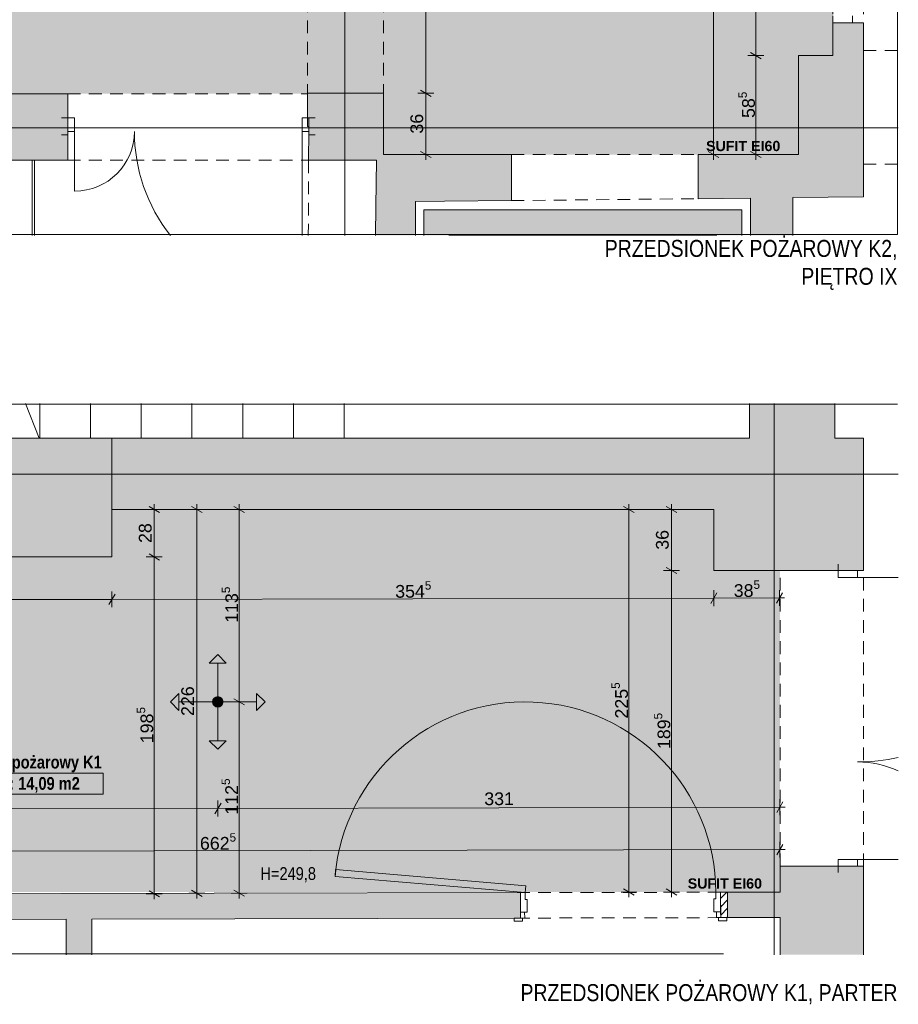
# Paper-space layout 'A-56 UKŁAD SUFITÓW PODWIESZONYCH' of a CAD drawing. Header units: millimetres. Extents: x 0 to 800, y 0 to 594.
# Tile 9 of 27: x 397 to 501, y 179 to 295. Entities that reach past the tile are written whole.
import ezdxf
from ezdxf.xclip import XClip

# ---------------------------------------------------------------- set-up
doc = ezdxf.new("R2010")
doc.units = ezdxf.units.MM
doc.header["$MEASUREMENT"] = 0
doc.header["$XCLIPFRAME"] = 0
for name, pattern in [('DASHDOTX2', [1000, 500, -250, 0, -250]), ('GESTRICHELT2', [93.75, 62.5, -31.25]), ('Przer. długie kreski', [2.5, 1.5, -1]), ('PRZERYWANA_DU_A', [550, 350, -200])]:
    doc.linetypes.add(name, pattern=pattern)
for name, color, linetype, lineweight, true_color in [('A_konstrukcja_Nr_pióra__10', 7, 'Continuous', 13, 0x4b4b4b), ('A_konstrukcja_Nr_pióra__4', 7, 'Continuous', 18, 0x4b4b4b), ('A_osie_Nr_pióra__16', 7, 'Continuous', 5, 0x0f0f0f), ('A_schody_Nr_pióra__10', 7, 'Continuous', 13, 0x4b4b4b), ('A_schody_Nr_pióra__4', 7, 'Continuous', 18, 0x4b4b4b), ('A_sufity projektowane opisy_Nr_pióra__19', 7, 'Continuous', 5, 0x191919), ('A_sufity projektowane opisy_Nr_pióra__8', 7, 'Continuous', 13, 0x4c4c4c), ('A_ściany_Nr_pióra__10', 7, 'Continuous', 13, 0x4b4b4b), ('Nowe_A_sufity projektowane opisy_Nr_pióra__19', 7, 'Continuous', 5, 0x191919)]:
    doc.layers.add(name, color=color, linetype=linetype, lineweight=lineweight, true_color=true_color)
for name, color, linetype, lineweight in [('A_opis_Nr_pióra__1', 7, 'Continuous', 20), ('A_strefy_Nr_pióra__1', 7, 'Continuous', 20), ('A_sufity projektowane wymiary_Nr_pióra__1', 7, 'Continuous', 20), ('A_sufity projektowane wymiary_Nr_pióra__2', 8, 'Continuous', 13), ('A_winda_Nr_pióra__1', 7, 'Continuous', 20), ('A_ściany proj_Nr_pióra__1', 7, 'Continuous', 20), ('A_ściany_Nr_pióra__1', 7, 'Continuous', 20), ('Drzwi Archicad_Nr_pióra__1', 7, 'Continuous', 20), ('Drzwi Archicad_Nr_pióra__3', 252, 'Continuous', 13)]:
    doc.layers.add(name, color=color, linetype=linetype, lineweight=lineweight)
for name, color, linetype in [('A_sufity projektowane', 7, 'Continuous'), ('A_winda', 7, 'Continuous'), ('A_ściany', 7, 'Continuous'), ('A_ściany proj', 7, 'Continuous'), ('Nowe_A_strefy', 7, 'Continuous'), ('Nowe_A_sufity projektowane opisy', 7, 'Continuous')]:
    doc.layers.add(name, color=color, linetype=linetype)
doc.styles.add('STYL_AUTOMATYCZNY_1', font='arial.ttf')
doc.styles.add('STYL_AUTOMATYCZNY_2', font='ARIALN.TTF')
doc.styles.add('STYL_AUTOMATYCZNY_3', font='arial.ttf')
doc.styles.add('STYL_AUTOMATYCZNY_4', font='arial.ttf')
doc.styles.add('STYL_AUTOMATYCZNY_5', font='ARIALN.TTF')

# ---------------------------------------------------------------- blocks, each defined once
blk = doc.blocks.new('Rysunek_2_2', base_point=(-3724.61, -576.76))
at = {"layer": 'A_sufity projektowane', "linetype": 'Continuous', "lineweight": 0, "true_color": 0x4b4b4b}
h = blk.add_hatch(dxfattribs=at)
h.set_pattern_fill('do_wyburzenia_0002', color=251, style=0, pattern_type=2)
h.set_pattern_definition([(0, (410.0065, 228.3906), (0, 0.75), [0, -0.75])])
h.paths.add_polyline_path([(354.14, 231.45), (354.14, 192.14), (486.66, 192.14), (486.66, 230.03), (478.86, 230.03), (478.86, 237.23), (407.92, 237.23), (407.92, 231.63), (357.44, 231.63), (357.44, 231.45)])
at = {"layer": 'A_ściany', "linetype": 'Continuous', "lineweight": 0, "true_color": 0x000000}
for points in [[(493.12, 249.73), (483.08, 249.73), (483.08, 245.63), (493.12, 245.63)], [(389.32, 234.63), (392.44, 234.63), (392.44, 231.63), (407.92, 231.63), (407.92, 245.63), (389.32, 245.63)], [(407.92, 237.23), (478.86, 237.23), (478.86, 245.63), (407.92, 245.63)], [(478.86, 230.03), (493.5, 230.03), (496.5, 245.63), (478.86, 245.63)], [(496.5, 245.63), (493.5, 230.03), (496.5, 230.03)], [(493.5, 195.19), (486.66, 195.19), (486.66, 184.75), (496.5, 184.75), (496.5, 195.19)], [(383.85, 191.92), (383.85, 188.92), (456.07, 189.07), (456.06, 192.07)], [(480.47, 189.13), (486.66, 189.14), (486.66, 192.14), (480.46, 192.13)], [(402.55, 184.75), (405.55, 184.75), (405.55, 188.96), (402.55, 188.96)]]:
    blk.add_hatch(color=18, dxfattribs=at).paths.add_polyline_path(points)
at = {"layer": 'A_ściany proj', "linetype": 'Continuous', "lineweight": 0, "true_color": 0x000000}
h = blk.add_hatch(dxfattribs=at)
h.set_pattern_fill('bloczki_ceramiczne_0002', color=18, style=0, pattern_type=2)
h.set_pattern_definition([(45, (-3724.6102, -576.7613), (-0.49497475, 0.49497475), [])])
h.paths.add_polyline_path([(479.67, 189.12), (480.47, 189.13), (480.46, 192.13), (479.66, 192.12)])
at = {"layer": 'Nowe_A_strefy', "linetype": 'Continuous', "lineweight": 0, "true_color": 0x191919}
blk.add_hatch(color=250, dxfattribs=at).paths.add_polyline_path([(420.4, 215.17, 1), (420.4, 213.92, 0.414214), (421.02, 214.55, 0.414214)])
at = {"layer": 'Nowe_A_sufity projektowane opisy', "linetype": 'Continuous', "lineweight": 0, "true_color": 0x191919}
for points in [[(420.4, 220.13), (419.4, 219.13), (421.4, 219.13)], [(414.82, 214.55), (415.82, 213.55), (415.82, 215.55)], [(425.98, 214.55), (424.98, 215.55), (424.98, 213.55)], [(420.4, 208.97), (421.4, 209.97), (419.4, 209.97)]]:
    blk.add_hatch(color=250, dxfattribs=at).paths.add_polyline_path(points)
at = {"layer": 'A_osie_Nr_pióra__16', "color": 250, "linetype": 'DASHDOTX2', "lineweight": 5, "true_color": 0x0f0f0f}
for p, q in [((485.98, 249.73), (485.98, 184.75)), ((500.6, 241.39), (347.54, 241.39))]:
    blk.add_line(p, q, dxfattribs=at)
at = {"layer": 'A_schody_Nr_pióra__4', "color": 251, "linetype": 'Continuous', "lineweight": 18, "true_color": 0x4b4b4b}
for p, q in [((399.37, 245.63), (397.73, 249.73)), ((399.42, 249.73), (399.42, 245.63)), ((405.4, 249.73), (405.4, 245.63)), ((411.38, 249.73), (411.38, 245.63)), ((417.36, 249.73), (417.36, 245.63)), ((423.34, 249.73), (423.34, 245.63)), ((429.32, 249.73), (429.32, 245.63)), ((435.3, 249.73), (435.3, 245.63))]:
    blk.add_line(p, q, dxfattribs=at)
at = {"layer": 'A_strefy_Nr_pióra__1', "color": 7, "linetype": 'Continuous', "lineweight": 20}
for p, q in [((392.59, 206.15), (406.88, 206.15)), ((406.88, 206.15), (406.88, 203.68)), ((392.59, 203.68), (406.88, 203.68))]:
    blk.add_line(p, q, dxfattribs=at)
at = {"layer": 'A_sufity projektowane opisy_Nr_pióra__19', "color": 250, "linetype": 'PRZERYWANA_DU_A', "lineweight": 5, "true_color": 0x191919, "flags": 128}
blk.add_lwpolyline([(500.5, 249.63), (347.64, 249.63), (347.64, 184.85), (500.5, 184.85)], close=True, dxfattribs=at)
at = {"layer": 'A_sufity projektowane wymiary_Nr_pióra__1', "color": 7, "linetype": 'Continuous', "lineweight": 20}
for p, q in [((413.54, 236.87), (412.3, 237.59)), ((418.55, 236.87), (417.29, 237.59)), ((423.54, 236.87), (422.29, 237.59)), ((469.48, 236.87), (468.23, 237.59)), ((474.48, 236.87), (473.24, 237.59)), ((412.3, 231.99), (413.54, 231.27)), ((473.24, 230.39), (474.48, 229.67)), ((408.29, 227.26), (407.57, 226.01)), ((479.23, 227.41), (478.51, 226.15)), ((486.23, 226.17), (486.95, 227.42)), ((422.29, 214.91), (423.54, 214.19)), ((420.78, 202.63), (420.06, 201.37)), ((486.28, 201.51), (487, 202.76)), ((486.29, 196.51), (487.01, 197.76)), ((412.3, 192.28), (413.54, 191.56)), ((417.29, 192.35), (418.55, 191.63)), ((422.29, 192.36), (423.54, 191.64)), ((468.23, 192.5), (469.48, 191.78)), ((473.24, 192.5), (474.48, 191.78))]:
    blk.add_line(p, q, dxfattribs=at)
at = {"layer": 'A_sufity projektowane wymiary_Nr_pióra__2', "color": 8, "linetype": 'Continuous', "lineweight": 13}
for p, q in [((413.86, 237.23), (411.98, 237.23)), ((412.92, 237.23), (412.92, 237.84)), ((412.92, 231.63), (412.92, 237.23)), ((418.86, 237.23), (416.98, 237.23)), ((417.92, 237.23), (417.92, 237.84)), ((417.92, 191.99), (417.92, 237.23)), ((423.86, 237.23), (421.98, 237.23)), ((422.92, 237.23), (422.92, 237.84)), ((422.92, 214.55), (422.92, 237.23)), ((469.8, 237.23), (467.92, 237.23)), ((468.86, 237.23), (468.86, 237.84)), ((468.86, 192.14), (468.86, 237.23)), ((474.8, 237.23), (472.92, 237.23)), ((473.86, 237.23), (473.86, 237.84)), ((473.86, 230.03), (473.86, 237.23)), ((413.86, 231.63), (411.98, 231.63)), ((412.92, 191.92), (412.92, 231.63)), ((474.8, 230.03), (472.92, 230.03)), ((473.86, 192.14), (473.86, 230.03)), ((407.93, 225.7), (407.93, 227.57)), ((478.87, 225.84), (478.86, 227.72)), ((486.59, 225.86), (486.59, 227.73)), ((354.14, 226.52), (407.93, 226.63)), ((407.93, 226.63), (478.87, 226.78)), ((478.87, 226.78), (486.59, 226.8)), ((486.59, 226.8), (487.2, 226.8)), ((423.86, 214.55), (421.98, 214.55)), ((422.92, 192), (422.92, 214.55)), ((354.14, 201.86), (420.42, 202)), ((420.42, 201.06), (420.42, 202.94)), ((420.42, 202), (486.64, 202.14)), ((486.64, 201.2), (486.64, 203.07)), ((486.64, 202.14), (487.25, 202.14)), ((486.65, 196.2), (486.65, 198.07)), ((354.13, 196.86), (486.65, 197.14)), ((486.65, 197.14), (487.26, 197.14)), ((413.86, 191.92), (411.98, 191.92)), ((412.92, 191.31), (412.92, 191.92)), ((418.86, 191.99), (416.98, 191.99)), ((417.92, 191.38), (417.92, 191.99)), ((423.86, 192), (421.98, 192)), ((422.92, 191.39), (422.92, 192)), ((469.8, 192.14), (467.92, 192.14)), ((468.86, 191.53), (468.86, 192.14)), ((474.8, 192.14), (472.92, 192.14)), ((473.86, 191.53), (473.86, 192.14))]:
    blk.add_line(p, q, dxfattribs=at)
at = {"layer": 'A_ściany proj_Nr_pióra__1', "color": 7, "linetype": 'Continuous', "lineweight": 20, "flags": 128}
for points in [[(480.46, 192.13), (479.66, 192.12)], [(479.66, 192.12), (479.67, 189.12)], [(480.47, 189.13), (480.46, 192.13)], [(479.67, 189.12), (480.47, 189.13)]]:
    blk.add_lwpolyline(points, dxfattribs=at)
at = {"layer": 'A_ściany_Nr_pióra__1', "color": 7, "linetype": 'Continuous', "lineweight": 20}
for p, q in [((493.5, 230.03), (493.5, 230.77)), ((493.5, 230.03), (495.8, 230.03)), ((495.8, 230.03), (496.5, 230.03)), ((496.5, 230.03), (496.5, 230.77)), ((493.5, 195.19), (493.5, 194.45)), ((493.5, 195.19), (495.8, 195.19)), ((495.8, 195.19), (496.5, 195.19)), ((496.5, 195.19), (496.5, 194.45)), ((456.06, 192.07), (456.06, 189.77)), ((479.66, 192.12), (479.66, 189.82)), ((456.06, 189.77), (456.07, 189.07)), ((479.66, 189.82), (479.67, 189.12)), ((456.07, 189.07), (455.33, 189.07)), ((479.67, 189.12), (480.41, 189.13))]:
    blk.add_line(p, q, dxfattribs=at)
at = {"layer": 'A_ściany_Nr_pióra__1', "color": 7, "linetype": 'Continuous', "lineweight": 20, "flags": 128}
for points in [[(483.08, 249.73), (483.08, 245.63)], [(493.12, 245.63), (493.12, 249.73)], [(407.92, 245.63), (389.32, 245.63)], [(407.92, 231.63), (407.92, 245.63)], [(478.86, 245.63), (407.92, 245.63)], [(483.08, 245.63), (478.86, 245.63)], [(496.5, 245.63), (493.12, 245.63)], [(496.5, 230.03), (496.5, 245.63)], [(407.92, 237.23), (478.86, 237.23)], [(478.86, 237.23), (478.86, 230.03)], [(392.44, 231.63), (407.92, 231.63)], [(478.86, 230.03), (493.5, 230.03)], [(493.5, 195.19), (486.66, 195.19)], [(486.66, 195.19), (486.66, 192.14)], [(496.5, 195.19), (493.5, 195.19)], [(496.5, 184.75), (496.5, 195.19)], [(456.06, 192.07), (383.85, 191.92)], [(486.66, 192.14), (480.46, 192.13)], [(480.46, 192.13), (480.47, 189.13)], [(383.85, 188.92), (402.55, 188.96)], [(402.55, 188.96), (402.55, 184.75)], [(405.55, 188.96), (456.07, 189.07)], [(405.55, 184.75), (405.55, 188.96)], [(480.47, 189.13), (486.66, 189.14)], [(486.66, 189.14), (486.66, 184.75)]]:
    blk.add_lwpolyline(points, dxfattribs=at)
at = {"layer": 'A_ściany_Nr_pióra__10', "color": 251, "linetype": 'Przer. długie kreski', "lineweight": 13, "true_color": 0x4b4b4b}
for p, q in [((486.66, 195.19), (486.66, 230.03)), ((496.5, 195.19), (496.5, 230.03))]:
    blk.add_line(p, q, dxfattribs=at)
at = {"layer": 'Drzwi Archicad_Nr_pióra__1', "color": 7, "linetype": 'Continuous', "lineweight": 20}
for p, q in [((493.5, 230.03), (493.5, 230.77)), ((493.5, 230.03), (493.5, 230.77)), ((493.5, 229.23), (493.5, 230.03)), ((493.5, 230.03), (495.8, 230.03)), ((493.5, 230.03), (495.8, 230.03)), ((493.5, 230.03), (495.8, 230.03)), ((495.8, 230.03), (495.8, 229.23)), ((495.8, 230.03), (496.5, 230.03)), ((495.8, 230.03), (496.5, 230.03)), ((496.5, 230.03), (496.5, 230.77)), ((496.5, 230.03), (496.5, 230.77)), ((495.8, 229.23), (493.5, 229.23)), ((495.8, 229.23), (500.6, 229.23)), ((493.5, 195.19), (493.5, 195.99)), ((493.5, 195.99), (495.8, 195.99)), ((495.8, 195.19), (493.5, 195.19)), ((493.5, 195.19), (495.8, 195.19)), ((493.5, 195.19), (495.8, 195.19)), ((493.5, 195.19), (493.5, 194.45)), ((493.5, 195.19), (493.5, 194.45)), ((495.8, 195.99), (495.8, 195.19)), ((495.8, 195.99), (500.6, 195.99)), ((495.8, 195.19), (496.5, 195.19)), ((495.8, 195.19), (496.5, 195.19)), ((496.5, 195.19), (496.5, 194.45)), ((496.5, 195.19), (496.5, 194.45))]:
    blk.add_line(p, q, dxfattribs=at)
for centre, radius, start, end in [((495.8, 229.23), 21.76, 270, 282.7436), ((495.8, 195.99), 11.48, 65.2841, 90)]:
    blk.add_arc(centre, radius, start, end, dxfattribs=at)
at = {"layer": 'Drzwi Archicad_Nr_pióra__3', "color": 252, "linetype": 'Continuous', "lineweight": 13}
for p, q in [((434.29, 194.78), (434.22, 193.99)), ((434.22, 193.99), (456.62, 192.07)), ((456.69, 192.87), (434.29, 194.78)), ((456.62, 192.07), (456.69, 192.87)), ((456.06, 189.77), (456.06, 192.07)), ((456.06, 192.07), (456.62, 192.07)), ((456.06, 192.07), (456.06, 189.77)), ((456.06, 192.07), (456.06, 189.77)), ((456.62, 192.07), (456.62, 191.27)), ((479.1, 191.32), (479.1, 192.12)), ((479.1, 192.12), (479.66, 192.12)), ((479.66, 192.12), (479.66, 189.82)), ((479.66, 192.12), (479.66, 189.82)), ((479.66, 192.12), (479.66, 189.82)), ((456.62, 191.27), (456.86, 191.27)), ((456.86, 191.27), (456.86, 189.77)), ((478.86, 189.82), (478.86, 191.32)), ((478.86, 191.32), (479.1, 191.32)), ((456.06, 189.77), (456.07, 189.07)), ((456.56, 189.77), (456.06, 189.77)), ((456.86, 189.77), (456.06, 189.77)), ((456.06, 189.77), (456.07, 189.07)), ((456.06, 189.77), (456.07, 189.07)), ((456.57, 189.07), (456.56, 189.77)), ((479.66, 189.82), (478.86, 189.82)), ((479.16, 189.82), (479.17, 189.12)), ((479.66, 189.82), (479.16, 189.82)), ((479.67, 189.12), (479.66, 189.82)), ((479.66, 189.82), (479.67, 189.12)), ((479.66, 189.82), (479.67, 189.12)), ((456.33, 189.07), (455.33, 189.07)), ((455.33, 189.07), (455.33, 188.69)), ((456.07, 189.07), (455.33, 189.07)), ((456.07, 189.07), (455.33, 189.07)), ((455.33, 188.69), (456.33, 188.69)), ((456.07, 189.07), (456.57, 189.07)), ((456.33, 188.69), (456.33, 189.07)), ((479.17, 189.12), (479.67, 189.12)), ((480.41, 189.13), (479.41, 189.12)), ((479.41, 189.12), (479.41, 188.74)), ((479.41, 188.74), (480.41, 188.75)), ((479.67, 189.12), (480.41, 189.13)), ((479.67, 189.12), (480.41, 189.13)), ((480.41, 188.75), (480.41, 189.13))]:
    blk.add_line(p, q, dxfattribs=at)
at = {"layer": 'Drzwi Archicad_Nr_pióra__3', "color": 252, "linetype": 'Przer. długie kreski', "lineweight": 13}
for p, q in [((479.66, 192.12), (456.06, 192.07)), ((479.67, 189.12), (456.07, 189.07))]:
    blk.add_line(p, q, dxfattribs=at)
at = {"layer": 'Drzwi Archicad_Nr_pióra__3', "color": 252, "linetype": 'Continuous', "lineweight": 13}
blk.add_arc((456.62, 192.07), 22.48, 0.1232, 175.1232, dxfattribs=at)
at = {"layer": 'Nowe_A_sufity projektowane opisy_Nr_pióra__19', "color": 250, "linetype": 'Continuous', "lineweight": 5, "true_color": 0x191919}
for p, q in [((420.4, 220.13), (419.4, 219.13)), ((420.4, 220.13), (421.4, 219.13)), ((421.4, 219.13), (419.4, 219.13)), ((420.4, 214.55), (420.4, 219.13)), ((414.82, 214.55), (415.82, 215.55)), ((415.82, 215.55), (415.82, 213.55)), ((424.98, 213.55), (424.98, 215.55)), ((425.98, 214.55), (424.98, 215.55)), ((414.82, 214.55), (415.82, 213.55)), ((420.4, 214.55), (415.82, 214.55)), ((420.4, 214.55), (424.98, 214.55)), ((420.4, 214.55), (420.4, 209.97)), ((425.98, 214.55), (424.98, 213.55)), ((419.4, 209.97), (421.4, 209.97)), ((420.4, 208.97), (419.4, 209.97)), ((420.4, 208.97), (421.4, 209.97))]:
    blk.add_line(p, q, dxfattribs=at)
blk.add_circle((420.4, 214.55), 0.623, dxfattribs=at)
blk.add_circle((420.4, 214.55), 0.623, dxfattribs=at)
at = {"layer": 'A_konstrukcja_Nr_pióra__4', "color": 251, "linetype": 'Continuous', "lineweight": 18, "true_color": 0x4b4b4b, "insert": (428.7, 194.18), "char_height": 1.5, "attachment_point": 5, "style": 'STYL_AUTOMATYCZNY_2'}
blk.add_mtext('\\A1;{\\pqc;\\fArial Narrow|b0|i0|c238|p0;\\W1.000000;H=249,8}', dxfattribs=at)
at = {"layer": 'A_strefy_Nr_pióra__1', "color": 7, "linetype": 'Continuous', "lineweight": 20, "char_height": 1.5, "attachment_point": 1, "style": 'STYL_AUTOMATYCZNY_5'}
for s, insert in [('\\A1;{\\pql;\\fArial Narrow|b1|i0|c238|p0;\\W1.000000;prz. pożarowy K1}', (392.59, 208.2)), ('\\A1;{\\pql;\\fArial Narrow|b1|i0|c238|p0;\\W1.000000;A: 14,09 m2}', (394.59, 205.69))]:
    blk.add_mtext(s, dxfattribs=dict(at, insert=insert))
at = {"layer": 'A_sufity projektowane opisy_Nr_pióra__8', "color": 251, "linetype": 'Continuous', "lineweight": 13, "true_color": 0x4c4c4c, "insert": (480.16, 193.14), "char_height": 1.2, "attachment_point": 5, "style": 'STYL_AUTOMATYCZNY_3'}
blk.add_mtext('\\A1;{\\pqc;\\fArial|b1|i0|c238|p0;\\W1.000000;SUFIT EI\\fArial|b1|i0|c238|p0;\\W1.000000;6\\fArial|b1|i0|c238|p0;\\W1.000000;0}', dxfattribs=at)
at = {"layer": 'A_sufity projektowane wymiary_Nr_pióra__1', "color": 7, "linetype": 'Continuous', "lineweight": 20, "char_height": 1.5, "attachment_point": 7, "style": 'STYL_AUTOMATYCZNY_4'}
for s, insert, width, rotation in [('\\A1;{\\pql;\\fArial|b0|i0|c238|p0;\\W1.000000;28}', (412.62, 233.28), 2.2882, 90), ('\\A1;{\\pql;\\fArial|b0|i0|c238|p0;\\W1.000000;36}', (473.56, 232.48), 2.2882, 90), ('\\A1;{\\pql;\\fArial|b0|i0|c238|p0;\\W1.000000;226}', (417.62, 212.89), 3.4323, 90), ('\\A1;{\\pql;\\fArial|b0|i0|c238|p0;\\W1.000000;331}', (451.81, 202.36), 3.4323, 0.118)]:
    blk.add_mtext(s, dxfattribs=dict(at, insert=insert, width=width, rotation=rotation))
at = {"layer": 'A_sufity projektowane wymiary_Nr_pióra__1', "color": 7, "linetype": 'Continuous', "lineweight": 20, "char_height": 1.5, "attachment_point": 7, "style": 'STYL_AUTOMATYCZNY_1'}
for s, insert, rotation in [('\\A1;{\\pql;\\fArial|b0|i0|c238|p0;\\W1.000000;354\\fArial|b0|i0|c238|p0;\\W1.000000;\\A1{\\H.66x;\\S5^  ;}}', (441.31, 226.39), 0.118), ('\\A1;{\\pql;\\fArial|b0|i0|c238|p0;\\W1.000000;38\\fArial|b0|i0|c238|p0;\\W1.000000;\\A1{\\H.66x;\\S5^  ;}}', (481.21, 226.48), 0.118), ('\\A1;{\\pql;\\fArial|b0|i0|c238|p0;\\W1.000000;113\\fArial|b0|i0|c238|p0;\\W1.000000;\\A1{\\H.66x;\\S5^  ;}}', (423.23, 223.87), 90), ('\\A1;{\\pql;\\fArial|b0|i0|c238|p0;\\W1.000000;225\\fArial|b0|i0|c238|p0;\\W1.000000;\\A1{\\H.66x;\\S5^  ;}}', (469.17, 212.59), 90), ('\\A1;{\\pql;\\fArial|b0|i0|c238|p0;\\W1.000000;198\\fArial|b0|i0|c238|p0;\\W1.000000;\\A1{\\H.66x;\\S5^  ;}}', (413.23, 209.68), 90), ('\\A1;{\\pql;\\fArial|b0|i0|c238|p0;\\W1.000000;189\\fArial|b0|i0|c238|p0;\\W1.000000;\\A1{\\H.66x;\\S5^  ;}}', (474.17, 208.99), 90), ('\\A1;{\\pql;\\fArial|b0|i0|c238|p0;\\W1.000000;112\\fArial|b0|i0|c238|p0;\\W1.000000;\\A1{\\H.66x;\\S5^  ;}}', (423.22, 201.26), 90), ('\\A1;{\\pql;\\fArial|b0|i0|c238|p0;\\W1.000000;662\\fArial|b0|i0|c238|p0;\\W1.000000;\\A1{\\H.66x;\\S5^  ;}}', (418.3, 196.69), 0.118)]:
    blk.add_mtext(s, dxfattribs=dict(at, insert=insert, rotation=rotation))
blk = doc.blocks.new('Rysunek_18_18', base_point=(-2983.24, -607.93))
at = {"layer": 'A_sufity projektowane', "linetype": 'Continuous', "lineweight": 0, "true_color": 0x4b4b4b}
h = blk.add_hatch(dxfattribs=at)
h.set_pattern_fill('do_wyburzenia_0012', color=251, style=0, pattern_type=2)
h.set_pattern_definition([(0, (395.2562, 309.13346), (0, 0.75), [0, -0.75])])
h.paths.add_polyline_path([(302.41, 294.62), (308.01, 294.62), (308.01, 286.22), (430.98, 286.22), (430.98, 286.28), (439.92, 286.28), (439.92, 279.06), (488.82, 279.06), (488.82, 290.72), (492.9, 290.72), (492.9, 344.86), (308.01, 344.86), (308.01, 330.46), (302.41, 330.46)])
at = {"layer": 'A_winda', "linetype": 'Continuous', "lineweight": 0, "true_color": 0xfdfdfd}
blk.add_hatch(color=7, dxfattribs=at).paths.add_polyline_path([(482.17, 272.54), (444.67, 272.54), (444.67, 269.53), (447.67, 269.53), (447.67, 269.54), (479.17, 269.54), (479.17, 269.53), (482.17, 269.53)])
at = {"layer": 'A_ściany', "linetype": 'Continuous', "lineweight": 0, "true_color": 0x000000}
for points in [[(492.9, 290.72), (496.5, 290.72), (496.5, 294.6), (492.9, 294.6)], [(488.82, 290.72), (488.82, 279.06), (496.5, 274.06), (496.5, 290.72)], [(308.01, 278.38), (402.72, 278.38), (402.72, 286.22), (308.01, 286.22)], [(430.98, 282.38), (431.13, 282.38), (431.12, 281.79), (431.11, 278.38), (439.11, 278.38), (439.02, 272.95), (443.7, 272.88), (443.7, 273.51), (447.1, 273.55), (447.1, 279.06), (439.92, 279.06), (439.92, 286.28), (430.98, 286.28)], [(447.1, 279.06), (447.1, 273.55), (455.01, 273.63), (455.01, 279.06)], [(488.82, 279.06), (477.01, 279.06), (477.01, 273.86), (496.5, 274.06)], [(488.17, 273.98), (483.17, 273.92), (483.17, 269.53), (488.17, 269.53)], [(438.97, 269.53), (443.69, 269.53), (443.7, 272.88), (439.02, 272.95)]]:
    blk.add_hatch(color=18, dxfattribs=at).paths.add_polyline_path(points)
at = {"layer": 'A_konstrukcja_Nr_pióra__10', "color": 251, "linetype": 'Przer. długie kreski', "lineweight": 13, "true_color": 0x4b4b4b}
for p, q in [((430.98, 344.86), (430.98, 286.28)), ((439.92, 344.86), (439.92, 286.28)), ((431.11, 278.38), (431.07, 269.53))]:
    blk.add_line(p, q, dxfattribs=at)
at = {"layer": 'A_osie_Nr_pióra__16', "color": 250, "linetype": 'DASHDOTX2', "lineweight": 5, "true_color": 0x0f0f0f}
for p, q in [((435.36, 351.96), (435.36, 269.53)), ((500.6, 282.22), (306.75, 282.22))]:
    blk.add_line(p, q, dxfattribs=at)
at = {"layer": 'A_schody_Nr_pióra__10', "color": 251, "linetype": 'GESTRICHELT2', "lineweight": 13, "true_color": 0x4b4b4b}
blk.add_line((398.81, 278.38), (398.81, 269.53), dxfattribs=at)
at = {"layer": 'A_schody_Nr_pióra__4', "color": 251, "linetype": 'Continuous', "lineweight": 18, "true_color": 0x4b4b4b}
blk.add_line((398.51, 278.38), (398.51, 269.53), dxfattribs=at)
at = {"layer": 'A_sufity projektowane opisy_Nr_pióra__19', "color": 250, "linetype": 'PRZERYWANA_DU_A', "lineweight": 5, "true_color": 0x191919, "flags": 128}
blk.add_lwpolyline([(500.5, 269.63), (293.61, 269.63), (293.61, 351.86), (500.5, 351.86)], close=True, dxfattribs=at)
at = {"layer": 'A_sufity projektowane wymiary_Nr_pióra__1', "color": 7, "linetype": 'Continuous', "lineweight": 20}
for p, q in [((483.19, 291.08), (484.44, 290.36)), ((444.29, 286.64), (445.54, 285.92)), ((444.29, 279.42), (445.54, 278.7)), ((478.2, 279.42), (479.45, 278.7)), ((483.19, 279.42), (484.44, 278.7))]:
    blk.add_line(p, q, dxfattribs=at)
at = {"layer": 'A_sufity projektowane wymiary_Nr_pióra__2', "color": 8, "linetype": 'Continuous', "lineweight": 13}
for p, q in [((444.92, 286.28), (444.92, 344.86)), ((478.82, 279.06), (478.82, 344.86)), ((483.82, 290.72), (483.82, 344.86)), ((484.76, 290.72), (482.88, 290.72)), ((483.82, 279.06), (483.82, 290.72)), ((445.86, 286.28), (443.98, 286.28)), ((444.92, 279.06), (444.92, 286.28)), ((445.86, 279.06), (443.98, 279.06)), ((444.92, 278.45), (444.92, 279.06)), ((479.76, 279.06), (477.88, 279.06)), ((478.82, 278.45), (478.82, 279.06)), ((484.76, 279.06), (482.88, 279.06)), ((483.82, 278.45), (483.82, 279.06))]:
    blk.add_line(p, q, dxfattribs=at)
at = {"layer": 'A_winda_Nr_pióra__1', "color": 7, "linetype": 'PRZERYWANA_DU_A', "lineweight": 20, "flags": 128}
for points in [[(444.67, 269.53), (444.67, 272.54), (482.17, 272.54), (482.17, 269.53)], [(447.67, 269.53), (447.67, 269.54), (479.17, 269.54), (479.17, 269.53)]]:
    blk.add_lwpolyline(points, dxfattribs=at)
at = {"layer": 'A_ściany_Nr_pióra__1', "color": 7, "linetype": 'Continuous', "lineweight": 20}
for p, q in [((492.9, 294.6), (492.9, 293.86)), ((492.9, 294.6), (495.2, 294.6)), ((495.2, 294.6), (496.5, 294.6)), ((496.5, 294.6), (496.5, 293.86)), ((402.73, 283.38), (401.99, 283.38)), ((402.73, 283.38), (402.73, 281.78)), ((431.13, 283.38), (431.87, 283.38)), ((431.13, 283.38), (431.13, 281.78)), ((402.73, 281.38), (401.99, 281.38)), ((402.73, 281.78), (402.73, 281.38)), ((431.13, 281.78), (431.13, 281.38)), ((431.13, 281.38), (431.87, 281.38)), ((455.01, 279.06), (455.01, 273.63)), ((477.01, 279.06), (477.01, 273.86))]:
    blk.add_line(p, q, dxfattribs=at)
at = {"layer": 'A_ściany_Nr_pióra__1', "color": 7, "linetype": 'Continuous', "lineweight": 20, "flags": 128}
for points in [[(492.9, 294.6), (492.9, 290.72)], [(496.5, 290.72), (496.5, 294.6)], [(488.82, 290.72), (488.82, 279.06)], [(492.9, 290.72), (488.82, 290.72)], [(496.5, 274.06), (496.5, 290.72)], [(402.72, 286.22), (308.01, 286.22)], [(402.72, 278.38), (402.72, 286.22)], [(439.92, 286.28), (430.98, 286.28)], [(430.98, 286.28), (430.98, 282.38)], [(439.92, 279.06), (439.92, 286.28)], [(430.98, 282.38), (431.13, 282.38)], [(431.13, 282.38), (431.12, 281.79)], [(431.12, 281.79), (431.11, 278.38)], [(447.1, 279.06), (439.92, 279.06)], [(455.01, 279.06), (447.1, 279.06)], [(488.82, 279.06), (477.01, 279.06)], [(308.01, 278.38), (402.72, 278.38)], [(431.11, 278.38), (439.11, 278.38)], [(439.11, 278.38), (439.02, 272.95)], [(477.01, 273.86), (483.17, 273.92)], [(483.17, 273.92), (483.17, 269.53)], [(488.17, 273.98), (496.5, 274.06)], [(488.17, 269.53), (488.17, 273.98)], [(439.02, 272.95), (438.97, 269.53)], [(443.69, 269.53), (443.7, 272.88)], [(443.7, 273.51), (447.1, 273.55)], [(443.7, 272.88), (443.7, 273.51)], [(447.1, 273.55), (455.01, 273.63)]]:
    blk.add_lwpolyline(points, dxfattribs=at)
at = {"layer": 'A_ściany_Nr_pióra__10', "color": 251, "linetype": 'Przer. długie kreski', "lineweight": 13, "true_color": 0x4b4b4b}
for p, q in [((492.9, 324.6), (492.9, 294.6)), ((496.5, 324.6), (496.5, 294.6)), ((496.5, 291.32), (500.6, 291.32)), ((402.72, 286.22), (430.98, 286.22)), ((455.01, 279.06), (477.01, 279.06)), ((402.72, 278.38), (431.11, 278.38)), ((496.5, 277.92), (500.6, 277.92)), ((455.01, 273.63), (477.01, 273.86))]:
    blk.add_line(p, q, dxfattribs=at)
at = {"layer": 'Drzwi Archicad_Nr_pióra__1', "color": 7, "linetype": 'Continuous', "lineweight": 20}
for p, q in [((492.9, 294.6), (492.9, 295.4)), ((495.2, 295.4), (495.2, 294.6)), ((495.2, 294.6), (492.9, 294.6)), ((492.9, 294.6), (495.2, 294.6)), ((492.9, 294.6), (495.2, 294.6)), ((492.9, 294.6), (492.9, 293.86)), ((492.9, 294.6), (492.9, 293.86)), ((495.2, 294.6), (496.5, 294.6)), ((495.2, 294.6), (496.5, 294.6)), ((496.5, 294.6), (496.5, 293.86)), ((496.5, 294.6), (496.5, 293.86)), ((402.73, 283.38), (401.99, 283.38)), ((402.73, 283.38), (401.99, 283.38)), ((402.73, 283.38), (403.53, 283.38)), ((402.73, 281.78), (402.73, 283.38)), ((402.73, 283.38), (402.73, 281.78)), ((402.73, 283.38), (402.73, 281.78)), ((403.53, 283.38), (403.53, 281.78)), ((430.33, 281.78), (430.33, 283.38)), ((430.33, 283.38), (431.13, 283.38)), ((431.13, 283.38), (431.13, 281.78)), ((431.13, 283.38), (431.13, 281.78)), ((431.13, 283.38), (431.13, 281.78)), ((431.13, 283.38), (431.87, 283.38)), ((431.13, 283.38), (431.87, 283.38)), ((402.73, 281.38), (401.99, 281.38)), ((402.73, 281.38), (401.99, 281.38)), ((403.53, 281.78), (402.73, 281.78)), ((402.73, 281.78), (402.73, 281.38)), ((402.73, 281.78), (402.73, 281.38)), ((403.53, 281.78), (403.53, 274.74)), ((431.13, 281.78), (430.33, 281.78)), ((430.33, 281.78), (430.33, 269.53)), ((431.13, 281.78), (431.13, 281.38)), ((431.13, 281.78), (431.13, 281.38)), ((431.13, 281.38), (431.87, 281.38)), ((431.13, 281.38), (431.87, 281.38)), ((455.01, 279.06), (455.01, 273.63)), ((477.01, 279.06), (477.01, 273.86))]:
    blk.add_line(p, q, dxfattribs=at)
for centre, radius, start, end in [((403.53, 281.78), 7.04, 270, 0), ((430.33, 281.78), 19.76, 180, 218.3259)]:
    blk.add_arc(centre, radius, start, end, dxfattribs=at)
at = {"layer": 'A_sufity projektowane opisy_Nr_pióra__8', "color": 251, "linetype": 'Continuous', "lineweight": 13, "true_color": 0x4c4c4c, "insert": (482.32, 280.06), "char_height": 1.2, "attachment_point": 5, "style": 'STYL_AUTOMATYCZNY_3'}
blk.add_mtext('\\A1;{\\pqc;\\fArial|b1|i0|c238|p0;\\W1.000000;SUFIT EI\\fArial|b1|i0|c238|p0;\\W1.000000;6\\fArial|b1|i0|c238|p0;\\W1.000000;0}', dxfattribs=at)
at = {"layer": 'A_sufity projektowane wymiary_Nr_pióra__1', "color": 7, "linetype": 'Continuous', "lineweight": 20, "insert": (484.13, 283.37), "char_height": 1.5, "attachment_point": 7, "rotation": 90, "style": 'STYL_AUTOMATYCZNY_1'}
blk.add_mtext('\\A1;{\\pql;\\fArial|b0|i0|c238|p0;\\W1.000000;58\\fArial|b0|i0|c238|p0;\\W1.000000;\\A1{\\H.66x;\\S5^  ;}}', dxfattribs=at)
at = {"layer": 'A_sufity projektowane wymiary_Nr_pióra__1', "color": 7, "linetype": 'Continuous', "lineweight": 20, "insert": (444.62, 281.53), "char_height": 1.5, "width": 2.2882, "attachment_point": 7, "rotation": 90, "style": 'STYL_AUTOMATYCZNY_4'}
blk.add_mtext('\\A1;{\\pql;\\fArial|b0|i0|c238|p0;\\W1.000000;36}', dxfattribs=at)

psp = doc.layouts.new('A-56 UKŁAD SUFITÓW PODWIESZONYCH')

# ---------------------------------------------------------------- block references
at = {"color": 37, "linetype": 'Continuous', "lineweight": 5, "true_color": 0x656532}
ref = psp.add_blockref('Rysunek_18_18', (-2983.24, -607.93), dxfattribs=at)
XClip(ref).set_block_clipping_path([(293.5123383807, 269.528357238), (500.5999994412, 351.9622046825)])
ref = psp.add_blockref('Rysunek_2_2', (-3724.61, -576.76), dxfattribs=at)
XClip(ref).set_block_clipping_path([(347.5399994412, 184.748350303), (500.5999994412, 249.728357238)])

# ---------------------------------------------------------------- texts
at = {"layer": 'A_opis_Nr_pióra__1', "color": 7, "linetype": 'Continuous', "lineweight": 20, "char_height": 2, "attachment_point": 9, "style": 'STYL_AUTOMATYCZNY_2'}
for s, insert, width, line_spacing_factor in [('\\A1;{\\pqr;\\fArial Narrow|b0|i0|c238|p0;\\W1.000000;PRZEDSIONEK POŻAROWY K2, PIĘTRO \\fArial Narrow|b0|i0|c238|p0;\\W1.000000;IX}', (500.5, 263.1), 42.7972, 0.987261), ('\\A1;{\\pqr;\\fArial Narrow|b0|i0|c238|p0;\\W1.000000;PRZEDSIONEK POŻAROWY K\\fArial Narrow|b0|i0|c238|p0;\\W1.000000;1\\fArial Narrow|b0|i0|c238|p0;\\W1.000000;, PARTER}', (500.5, 178.91), 44.3525, 4)]:
    psp.add_mtext(s, dxfattribs=dict(at, insert=insert, width=width, line_spacing_factor=line_spacing_factor))

doc.saveas('drawing.dxf')
